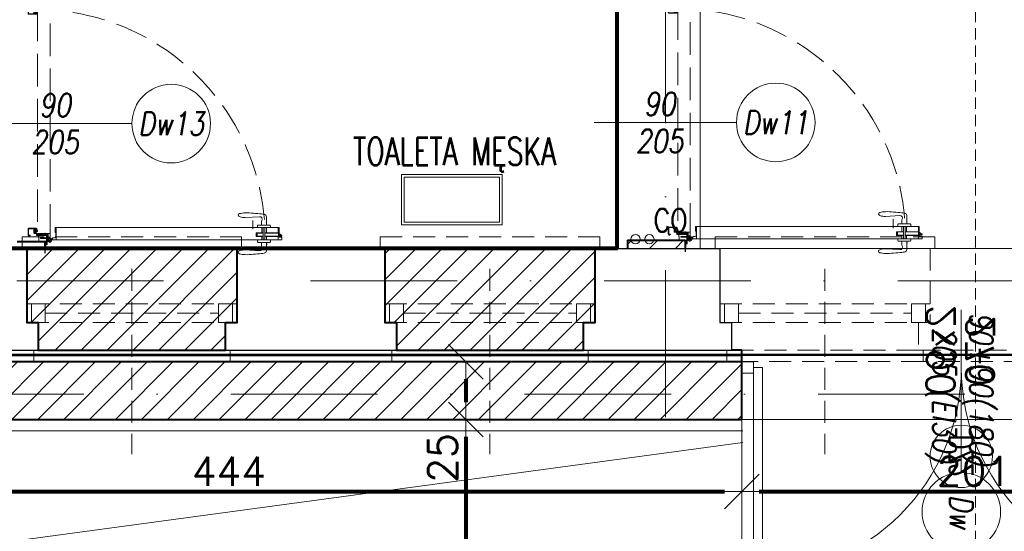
# Model space of a CAD drawing. Header units: metres. Extents: x 7408630 to 15602436, y 5561464 to 13303678.
# Tile 65 of 123: x 7414082 to 7414508, y 5563498 to 5563719. Entities that reach past the tile are written whole.
import ezdxf
from ezdxf.enums import TextEntityAlignment as Align

# ---------------------------------------------------------------- set-up
doc = ezdxf.new("R2010")
doc.units = ezdxf.units.M
doc.header["$MEASUREMENT"] = 0
for name, pattern in [('2_3', [1, 0.5, -0.5]), ('CARKOVANA', [7.5, 5, -2.5]), ('CENTER', [0.6, 0.375, -0.075, 0.075, -0.075]), ('DASHDOT', [25.4, 12.7, -6.35, 0, -6.35]), ('HIDDEN', [9.525, 6.35, -3.175]), ('Hidden Line', [391.222223, 282.222223, -109]), ('HIDDEN2', [4.7625, 3.175, -1.5875])]:
    doc.linetypes.add(name, pattern=pattern)
for name, color, linetype, lineweight in [('!! 0_ Istn-sciany', 3, 'Continuous', 30), ('!! 0_ Istn-widok', 1, 'Continuous', 15), ('!! 0_Istn-armatura', 6, 'Continuous', 9), ('!! 0_Istn-cienka', 4, 'Continuous', 9), ('!! 0_Opis_pom', 9, 'Continuous', 13), ('!! 0_Osie', 1, 'DASHDOT', 13), ('!! 1  WYDZIELENIE PPOŻ', 252, 'Continuous', 0), ('!! 1_drzwi opis', 151, 'Continuous', 9), ('!! 1_drzwi-linia', 213, 'Continuous', 5), ('!! 1_hatch projektowane ściany', 4, 'Continuous', 5), ('!! 1_OPIS POM NOWE', 140, 'Continuous', 5), ('!! 1_PROJ Sciany', 2, 'Continuous', 40), ('!! 1_PROJ widok', 5, 'Continuous', 9), ('!! 2_ remont Ocieplenie', 4, 'ZIGZAG', 5), ('!! 2_drzwi opis', 151, 'Continuous', 9), ('!! wymiary osi', 250, 'Continuous', 5), ('0-osie-liniA', 14, 'DASHDOT', 5), ('Granica', 112, 'Continuous', 80), ('Istn-okna', 6, 'Continuous', 13), ('Opis_drzwi', 9, 'Continuous', 15)]:
    doc.layers.add(name, color=color, linetype=linetype, lineweight=lineweight)
doc.layers.add('!! 1_ widok', color=4, linetype='Continuous')
doc.layers.add('!! 1_Wyburzenia', color=252, linetype='CARKOVANA', lineweight=13, true_color=0x696969)
doc.layers.add('Powierzchnia', color=140, linetype='Continuous', lineweight=5, plot=False)
doc.styles.add('50', font='ROMANS.shx', dxfattribs={"width": 0.8, "oblique": 10, "height": 10})
doc.styles.add('ARCHETYP', font='romans.shx', dxfattribs={"height": 15})
doc.styles.add('ARIAL', font='tahoma.ttf')
doc.styles.add('TXT', font='simplex.shx')
doc.linetypes.add('ZIGZAG', pattern='A,0.00254,-5.08,[131,ltypeshp.shx,S=5.08,R=0,X=-5.08,Y=0],-10.16,[131,ltypeshp.shx,S=5.08,R=180,X=5.08,Y=0],-5.08', length=20.32254)
doc.dimstyles.new('DIM50', dxfattribs={"dimscale": 5, "dimtxt": 2, "dimasz": 1, "dimexe": 0, "dimexo": 0, "dimgap": 0.5, "dimtad": 1, "dimdec": 4, "dimrnd": 0.5, "dimdsep": 46, "dimtxsty": 'TXT', "dimblk": 'TICK1', "dimblk1": 'TICK1', "dimblk2": 'TICK1', "dimsah": 1, "dimcen": 0, "dimse1": 1, "dimse2": 1, "dimclrd": 1, "dimclre": 7, "dimclrt": 9, "dimadec": 0, "dimazin": 0, "dimtfac": 1, "dimtdec": 4, "dimtmove": 2, "dimatfit": 3, "dimldrblk": 'TICK1', "dimfxl": 1, "dimtolj": 1, "dimarcsym": 0})
pattern_1 = [(45, (-71376.923, 194378.116), (-5.61266008, 5.61266008), [])]

# ---------------------------------------------------------------- blocks, each defined once
blk = doc.blocks.new('BLOK OSI')
at = {"layer": '0-osie-liniA', "ltscale": 5}
for points in [[(52592.21142, -193637.0088), (52592.21142, -199860.81919)], [(48625.50568, -198090.0883), (53810.60983, -198090.0883)], [(52022.71506, -198139.0883), (55016.99854, -198139.0883)]]:
    blk.add_lwpolyline(points, dxfattribs=at)
blk = doc.blocks.new('8544-EI60')
at = {"color": 254, "true_color": 0xe9d9be}
for p, q in [((-5.3, 0), (6, 0)), ((6, 0), (7.4, -1.4)), ((-7.5, -2.2), (-7.5, -2.2)), ((-7.5, -5.2), (-7.5, -5.2)), ((-7.5, -8.2), (-7.5, -8.2)), ((-5.6, -0.1), (-7.4, -1.9)), ((-5.5, -3), (-7.4, -4.9)), ((-5.5, -6), (-7.4, -7.9)), ((-5.5, -1.4), (-6.6, -2.6)), ((-5.5, -4.4), (-6.6, -5.6)), ((-5.5, -7.4), (-6.6, -8.6)), ((-5.5, -3), (-5.5, -1.4)), ((-5.5, -6), (-5.5, -4.4)), ((-5.5, -7.4), (-5.3, -8)), ((-5.3, -8), (-1.2, -8)), ((-4.5, -3.9), (-4.5, -1)), ((-4.5, -1), (5, -1)), ((-4.5, -3.9), (0.4, -2.7)), ((-4.5, -5), (0.1, -3.8)), ((-4.5, -7), (-4.5, -5)), ((-4.5, -7), (-1.2, -7)), ((-0.7, -8.5), (-1.1, -12.4)), ((0.3, -8.6), (-0.1, -12.1)), ((3.1, -13.5), (-0.1, -13.5)), ((0.1, -3.8), (5.2, -7.4)), ((3, -12.5), (0.3, -12.5)), ((0.4, -2.7), (5, -6.1)), ((5, -6.1), (5, -1)), ((6, -1.4), (6.6, -2.1)), ((6, -3.2), (6, -1.4)), ((6, -3.2), (7.4, -4.5)), ((6, -4.6), (6.6, -5.3)), ((6, -6), (6, -4.6)), ((6.7, -6.4), (7.5, -6)), ((7.5, -1.7), (7.5, -1.7)), ((7.5, -4.9), (7.5, -4.9)), ((7.5, -8), (7.6, -9.4))]:
    blk.add_line(p, q, dxfattribs=at)
for centre, radius, start, end in [((-5.3, -0.5), 0.5, 90, 135), ((-7, -2.2), 0.5, 135, 180), ((-7, -2.2), 0.5, 180, 315), ((-7, -5.2), 0.5, 135, 180), ((-7, -5.2), 0.5, 180, 315), ((-7, -8.2), 0.5, 135, 180), ((-7, -8.2), 0.5, 180, 315), ((-1.2, -8.5), 1.5, 354.4366, 90), ((-1.2, -8.5), 0.5, 354.4366, 90), ((0.4, -12.5), 1.5, 174.4366, 180.4125), ((-0.1, -12.5), 1, 180.4125, 270), ((0.3, -12.1), 0.4, 174.4366, 270), ((3, -11.5), 1, 270, 290.1212), ((3.1, -12.5), 1, 270, 288.9845), ((0.1, -3.8), 9.19, 290.1212, 302.4406), ((0.1, -3.8), 10.2, 288.9845, 310.5414), ((3.7, -9.5), 2.5, 302.4406, 54.3761), ((6.5, -6), 0.5, 180, 296.5747), ((7, -1.7), 0.5, 225, 0), ((7, -4.9), 0.5, 225, 0), ((5.1, -9.7), 2.5, 310.5414, 5.5701), ((7, -1.7), 0.5, 0, 45), ((7, -4.9), 0.5, 0, 45)]:
    blk.add_arc(centre, radius, start, end, dxfattribs=at)
blk = doc.blocks.new('zaw-dr-90-p')
at = {"color": 2, "linetype": 'CENTER', "ltscale": 0.2}
for p, q in [((12, 0), (-12, 0)), ((0, 12), (0, -12)), ((24.5, 24), (31, 24)), ((24.5, 19), (31, 19))]:
    blk.add_line(p, q, dxfattribs=at)
at = {"ltscale": 0.2}
for p, q in [((10, 12), (6.5, 12)), ((10, 0), (10, 6.5))]:
    blk.add_line(p, q, dxfattribs=at)
blk.add_lwpolyline([(0, 6.5), (23.5, 6.5, 0.414214), (28, 11), (28, 31), (24.5, 31), (24.5, 11, -0.414214), (23.5, 10), (0, 10, 4.561698), (7.6, 6.5), (4.9, 4.2)], format="xyb", dxfattribs=at)
blk.add_lwpolyline([(-0.2, -0.2), (-2.5, -0.2), (-2.5, 0.2), (-0.2, 0.2), (-0.2, 2.5), (0.2, 2.5), (0.2, 0.2), (2.8, 0.2), (2.8, -0.2), (0.2, -0.2), (0.2, -2.8), (-0.2, -2.8)], close=True)
blk.add_lwpolyline([(10, 10), (10, 39), (6.5, 39), (6.5, 10)], dxfattribs=at)
blk.add_circle((0, 0), 6.5, dxfattribs=at)
blk = doc.blocks.new('drzwi 90- sc 12')
h = blk.add_hatch()
h.set_pattern_fill('ANSI37', color=256, scale=0.022, angle=0.001, style=0)
h.set_pattern_definition([(45.0010491, (2407.02095, 648.17796), (-0.04939231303, 0.04939050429), []), (135.0010491, (2407.02095, 648.17796), (-0.04939050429, -0.04939231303), [])])
h.paths.add_polyline_path([(-13715.37, 20305.72), (-13715.57, 20305.72), (-13715.57, 20307.72), (-13715.37, 20307.72)])
h = blk.add_hatch()
h.set_pattern_fill('ANSI37', color=256, scale=0.022, angle=0.001, style=0)
h.set_pattern_definition([(135.0010491, (4473.9854, -4604.62511), (0.04939050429, 0.04939231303), []), (45.0010491, (4473.9854, -4604.62511), (0.04939231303, -0.04939050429), [])])
h.paths.add_polyline_path([(-13617.17, 20305.72), (-13616.97, 20305.72), (-13616.97, 20306.72), (-13617.17, 20306.72)])
h.paths.add_polyline_path([(-13617.17, 20306.72), (-13616.97, 20306.72), (-13616.97, 20307.72), (-13617.17, 20307.72)])
for p, q in [((-13616.12, 20410.26), (-13620.22, 20410.26)), ((-13616.12, 20410.26), (-13620, 20410.26)), ((-13618.17, 20410.26), (-13618.17, 20409.96)), ((-13618.17, 20410.26), (-13616.22, 20410.26)), ((-13618.17, 20410.26), (-13616.22, 20410.26)), ((-13617.77, 20410.26), (-13616.92, 20411.46)), ((-13616.92, 20410.26), (-13616.92, 20411.46)), ((-13616.62, 20411.46), (-13616.92, 20411.46)), ((-13616.62, 20411.46), (-13616.92, 20411.46)), ((-13616.62, 20410.26), (-13616.62, 20411.46)), ((-13616.62, 20410.26), (-13616.62, 20411.26)), ((-13616.62, 20410.66), (-13616.62, 20410.86)), ((-13616.22, 20410.26), (-13616.22, 20409.96)), ((-13616.22, 20409.96), (-13616.22, 20410.26)), ((-13616.12, 20410.26), (-13616.12, 20411.46)), ((-13616.12, 20411.46), (-13615.02, 20411.46)), ((-13614.92, 20411.36), (-13614.92, 20313.77)), ((-13620.32, 20410.16), (-13620.32, 20313.77)), ((-13618, 20409.86), (-13620.32, 20409.86)), ((-13618.17, 20409.96), (-13616.22, 20409.96)), ((-13618, 20404.16), (-13618, 20409.96)), ((-13617.9, 20404.16), (-13617.9, 20409.96)), ((-13616.5, 20404.16), (-13616.5, 20409.96)), ((-13616.4, 20404.16), (-13616.4, 20409.96)), ((-13614.92, 20409.86), (-13616.4, 20409.86)), ((-13618, 20404.76), (-13620.32, 20404.76)), ((-13620.32, 20404.16), (-13614.92, 20404.16)), ((-13620.32, 20403.36), (-13614.92, 20403.36)), ((-13618, 20402.76), (-13620.32, 20402.76)), ((-13618, 20400.34), (-13618, 20403.36)), ((-13617.9, 20400.84), (-13617.9, 20403.36)), ((-13616.5, 20400.84), (-13616.5, 20403.36)), ((-13616.4, 20404.76), (-13614.92, 20404.76)), ((-13616.4, 20400.34), (-13616.4, 20403.36)), ((-13616.4, 20402.76), (-13614.92, 20402.76)), ((-13619.54, 20398.92), (-13623.37, 20398.92)), ((-13619.54, 20398.92), (-13623.37, 20398.92)), ((-13618, 20400.34), (-13616.4, 20400.34)), ((-13616.5, 20400.84), (-13617.9, 20400.84)), ((-13617.9, 20400.84), (-13616.5, 20400.84)), ((-13620.32, 20313.47), (-13620.32, 20317.97)), ((-13614.92, 20312.27), (-13614.92, 20317.97)), ((-13614.92, 20313.77), (-13620.32, 20313.77)), ((-13618.22, 20313.37), (-13620.22, 20313.37)), ((-13618.22, 20313.67), (-13618.22, 20313.37)), ((-13618.22, 20313.67), (-13616.42, 20313.67)), ((-13615.92, 20313.17), (-13615.92, 20312.17)), ((-13715.57, 20308.32), (-13715.57, 20308.56)), ((-13715.57, 20307.69), (-13715.57, 20308.56)), ((-13715.57, 20307.82), (-13715.57, 20308.56)), ((-13617.77, 20311.12), (-13617.77, 20305.72)), ((-13617.77, 20311.12), (-13617.77, 20305.72)), ((-13617.37, 20309.92), (-13617.37, 20305.82)), ((-13616.17, 20309.92), (-13617.37, 20309.92)), ((-13616.17, 20309.92), (-13616.17, 20311.02)), ((-13615.92, 20312.17), (-13615.02, 20312.17)), ((-13715.57, 20307.72), (-13715.37, 20307.72)), ((-13715.77, 20301.96), (-13716.27, 20301.96)), ((-13616.77, 20301.96), (-13616.27, 20301.96))]:
    blk.add_line(p, q)
at = {"ltscale": 0.2}
for p, q in [((-13621.38, 20406.26), (-13621.38, 20401.26)), ((-13620.32, 20406.56), (-13621.08, 20406.56)), ((-13614.92, 20406.56), (-13614.16, 20406.56)), ((-13613.86, 20406.26), (-13613.86, 20401.26)), ((-13621.38, 20404.81), (-13624.98, 20404.81)), ((-13624.98, 20401.86), (-13624.58, 20395.61)), ((-13621.38, 20402.71), (-13622.87, 20402.71)), ((-13613.86, 20404.81), (-13610.26, 20404.81)), ((-13613.86, 20402.71), (-13612.38, 20402.71)), ((-13613.36, 20405.01), (-13613.36, 20404.81)), ((-13613.36, 20405.01), (-13612.86, 20405.01)), ((-13612.86, 20405.01), (-13612.86, 20404.81)), ((-13610.26, 20401.86), (-13610.66, 20395.61)), ((-13620.32, 20400.96), (-13621.08, 20400.96)), ((-13614.92, 20400.96), (-13614.16, 20400.96))]:
    blk.add_line(p, q, dxfattribs=at)
at = {"linetype": 'Hidden Line', "lineweight": 9, "ltscale": 0.05}
for p, q in [((-13616.27, 20311.12), (-13716.27, 20311.12)), ((-13715.07, 20305.72), (-13617.47, 20305.72))]:
    blk.add_line(p, q, dxfattribs=at)
for points in [[(-13665.27, 20284.96), (-13665.27, 20325.83)], [(-13615.57, 20309.64), (-13615.32, 20309.64), (-13615.32, 20309.82), (-13616.32, 20309.82), (-13616.32, 20309.64), (-13615.92, 20309.64)], [(-13715.37, 20307.72), (-13715.37, 20305.72), (-13715.57, 20305.72), (-13715.57, 20307.72)]]:
    blk.add_lwpolyline(points)
at = {"lineweight": 30}
for points in [[(-13716.27, 20308.92), (-13721.27, 20308.92)], [(-13716.27, 20308.92), (-13716.27, 20296.92)], [(-13614.27, 20308.92), (-13609.27, 20308.92)], [(-13614.27, 20308.92), (-13614.27, 20296.92)]]:
    blk.add_lwpolyline(points, dxfattribs=at)
at = {"ltscale": 0.2}
for points in [[(-13715.57, 20307.51), (-13715.57, 20309.48, 0.414214), (-13715.91, 20309.82), (-13719.43, 20309.82, 0.414214), (-13719.77, 20309.48), (-13719.77, 20308.92), (-13719.59, 20308.92), (-13719.59, 20309.48, -0.414214), (-13719.43, 20309.64), (-13716.97, 20309.64)], [(-13716.97, 20309.64), (-13715.91, 20309.64, -0.414214), (-13715.75, 20309.48), (-13715.75, 20307.51)], [(-13615.92, 20309.64), (-13616.63, 20309.64, 0.414214), (-13616.79, 20309.48), (-13616.79, 20305.58, -0.414214), (-13617.13, 20305.24), (-13617.58, 20305.24, 0.414214), (-13617.74, 20305.08), (-13617.74, 20304.48, -0.414214), (-13618.08, 20304.14), (-13619.26, 20304.14, -0.414214), (-13619.6, 20304.48), (-13619.6, 20305.15, 1), (-13619.79, 20305.15), (-13619.79, 20301.96, 0.414214), (-13619.63, 20301.8), (-13617.11, 20301.8, 0.414214), (-13616.95, 20301.96), (-13616.95, 20302.52), (-13616.77, 20302.52), (-13616.77, 20301.96, -0.414214), (-13617.11, 20301.62), (-13619.63, 20301.62, -0.414214), (-13619.97, 20301.96), (-13619.97, 20305.15, -1), (-13619.42, 20305.15), (-13619.42, 20304.48, 0.414214), (-13619.26, 20304.32), (-13618.08, 20304.32, 0.414214), (-13617.92, 20304.48), (-13617.92, 20305.08, -0.414214), (-13617.58, 20305.42), (-13617.13, 20305.42, 0.414214), (-13616.97, 20305.58), (-13616.97, 20309.48, -0.414214), (-13616.63, 20309.82), (-13613.11, 20309.82, -0.414214), (-13612.77, 20309.48), (-13612.77, 20308.92), (-13612.95, 20308.92), (-13612.95, 20309.48, 0.414214), (-13613.11, 20309.64), (-13615.57, 20309.64)], [(-13616.43, 20309.49), (-13616.43, 20309.64), (-13616.63, 20309.64, 0.414214), (-13616.79, 20309.48), (-13616.79, 20306.14), (-13615.99, 20306.14), (-13615.99, 20306.34), (-13614.39, 20306.34), (-13614.39, 20309.64), (-13614.93, 20309.64), (-13614.93, 20309.49)], [(-13715.75, 20307.76), (-13715.75, 20305.58, 0.414214), (-13715.41, 20305.24), (-13714.96, 20305.24, -0.414214), (-13714.8, 20305.08), (-13714.8, 20304.48, 0.414214), (-13714.46, 20304.14), (-13713.28, 20304.14, 0.414214), (-13712.94, 20304.48), (-13712.94, 20305.15, -1), (-13712.75, 20305.15), (-13712.75, 20301.96, -0.414214), (-13712.91, 20301.8), (-13715.43, 20301.8, -0.414214), (-13715.59, 20301.96), (-13715.59, 20302.52), (-13715.77, 20302.52), (-13715.77, 20301.96, 0.414214), (-13715.43, 20301.62), (-13712.91, 20301.62, 0.414214), (-13712.57, 20301.96), (-13712.57, 20305.15, 1), (-13713.12, 20305.15), (-13713.12, 20304.48, -0.414214), (-13713.28, 20304.32), (-13714.46, 20304.32, -0.414214), (-13714.62, 20304.48), (-13714.62, 20305.08, 0.414214), (-13714.96, 20305.42), (-13715.41, 20305.42, -0.414214), (-13715.57, 20305.58), (-13715.57, 20307.64)]]:
    blk.add_lwpolyline(points, format="xyb", dxfattribs=at)
for points in [[(-13616.79, 20308.82), (-13616.97, 20308.82), (-13616.97, 20307.42), (-13616.79, 20307.42)], [(-13616.97, 20307.72), (-13617.17, 20307.72), (-13617.17, 20305.72), (-13616.97, 20305.72)]]:
    blk.add_lwpolyline(points, close=True)
for centre, radius, start, end in [((-13620.22, 20410.16), 0.1, 90, 180), ((-13615.02, 20411.36), 0.1, 0, 90), ((-13620.22, 20313.47), 0.1, 180, 270), ((-13616.42, 20313.17), 0.5, 0, 90), ((-13615.02, 20312.27), 0.1, 270, 0), ((-13616.27, 20311.02), 0.1, 0, 90), ((-13617.47, 20305.82), 0.1, 270, 0)]:
    blk.add_arc(centre, radius, start, end)
for centre, radius, start, end in [((-13621.08, 20406.26), 0.3, 90, 180), ((-13614.16, 20406.26), 0.3, 0, 90), ((-13624.98, 20403.76), 1.05, 90, 180), ((-13623.93, 20401.96), 1.05, 58.6119, 185.465), ((-13622.87, 20403.71), 1, 238.6119, 270), ((-13612.38, 20403.71), 1, 270, 301.3881), ((-13611.31, 20401.96), 1.05, 354.535, 121.3881), ((-13610.26, 20403.76), 1.05, 0, 90), ((-13621.08, 20401.26), 0.3, 180, 270), ((-13614.16, 20401.26), 0.3, 270, 0), ((-13625.63, 20393.35), 0.74, 198.9246, 270), ((-13609.61, 20393.35), 0.74, 270, 341.0754)]:
    blk.add_arc(centre, radius, start, end, dxfattribs=at)
at = {"linetype": 'Hidden Line', "lineweight": 9, "ltscale": 0.05}
blk.add_arc((-13615.5, 20305.14), 99.12, 94.8005, 177.6944, dxfattribs=at)
at = {"ltscale": 0.2}
blk.add_ellipse((-13625.63, 20395.61), major_axis=(0, 3), ratio=0.347016, start_param=3.132997, end_param=4.712389, dxfattribs=at)
at = {"ltscale": 0.2, "extrusion": (0, 0, -1)}
blk.add_ellipse((-13609.62, 20395.61), major_axis=(0, 3), ratio=0.347016, start_param=3.132997, end_param=4.712389, dxfattribs=at)
at = {"ltscale": 0.2}
for points in [[(-13626.03, 20403.76), (-13626.09, 20403.41), (-13626.32, 20401.88), (-13626.44, 20399.16), (-13626.83, 20395.94), (-13626.48, 20393.94), (-13626.33, 20393.11)], [(-13609.21, 20403.76), (-13609.16, 20403.41), (-13608.93, 20401.88), (-13608.8, 20399.16), (-13608.41, 20395.94), (-13608.76, 20393.94), (-13608.91, 20393.11)]]:
    blk.add_open_spline(points, degree=3, knots=[0, 0, 0, 0, 1.06066, 4.623314, 8.177981, 10.699943, 10.699943, 10.699943, 10.699943], dxfattribs=at)
at = {"xscale": 0.09999999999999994, "yscale": 0.09999999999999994, "zscale": 0.09999999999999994, "rotation": 180.0000000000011}
for name, p in [('zaw-dr-90-p', (-13614.92, 20310.92)), ('8544-EI60', (-13618.67, 20304.32))]:
    blk.add_blockref(name, p, dxfattribs=at)
at = {"extrusion": (0, 0, -1), "xscale": 0.09999999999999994, "yscale": 0.09999999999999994, "zscale": -0.1, "rotation": 179.9999999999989}
blk.add_blockref('8544-EI60', (13713.87, 20304.32), dxfattribs=at)
blk = doc.blocks.new('1_ok-opis')
blk.add_line((0, 111.61), (0, 50))
blk.add_circle((0, 128.61), 17)
at = {"style": '50', "oblique": 10, "width": 0.8}
for tag, rotation, p in [('NR', 90, (0, 128.61)), ('NR', 270, (0, 128.61)), ('SZEROKOŚĆ', 90, (-8, 78.29)), ('WYSOKOŚĆ', 270, (-8, 78.29)), ('SZEROKOŚĆ', 270, (8, 78.29)), ('WYSOKOŚĆ', 90, (8, 78.29))]:
    blk.add_attdef(tag, text='', height=10, rotation=rotation, dxfattribs=at).set_placement(p, align=Align.MIDDLE)
blk = doc.blocks.new('TICK1')
at = {"color": 0}
for p, q in [((0, -1.4), (0, 1.4)), ((0, 0), (-1, 0))]:
    blk.add_line(p, q, dxfattribs=at)
at = {"color": 2}
blk.add_line((-1, -1), (1, 1), dxfattribs=at)
blk = doc.blocks.new('*D920')
at = {"layer": '!! wymiary osi', "color": 1, "lineweight": -2, "transparency": 16777216}
blk.add_line((74949.45, -198071.09), (74949.45, -198081.09), dxfattribs=at)
at = {"layer": 'DEFPOINTS', "color": 0, "transparency": 16777216}
for p in [(75068.93, -198063.59), (74949.45, -198088.59), (75068.93, -198088.59)]:
    blk.add_point(p, dxfattribs=at)
at = {"layer": '!! wymiary osi', "color": 1, "lineweight": -2, "transparency": 16777216, "xscale": 7.5, "yscale": 7.5, "zscale": 7.5}
for p, rotation in [((74949.45, -198063.59), 90), ((74949.45, -198088.59), 270)]:
    blk.add_blockref('TICK1', p, dxfattribs=dict(at, rotation=rotation))
at = {"layer": '!! wymiary osi', "color": 9, "transparency": 16777216, "insert": (74939.45, -198105.28), "char_height": 12.5, "attachment_point": 5, "rotation": 90, "style": 'TXT'}
blk.add_mtext('\\A1;25', dxfattribs=at)
blk = doc.blocks.new('*D921')
at = {"layer": '!! wymiary osi', "color": 1, "lineweight": -2, "transparency": 16777216}
blk.add_line((74949.45, -198096.09), (74949.45, -198221.09), dxfattribs=at)
at = {"layer": 'DEFPOINTS', "color": 0, "transparency": 16777216}
for p in [(75068.93, -198088.59), (74949.45, -198228.59), (74949.45, -198228.59)]:
    blk.add_point(p, dxfattribs=at)
at = {"layer": '!! wymiary osi', "color": 1, "lineweight": -2, "transparency": 16777216, "xscale": 7.5, "yscale": 7.5, "zscale": 7.5}
for p, rotation in [((74949.45, -198088.59), 90), ((74949.45, -198228.59), 270)]:
    blk.add_blockref('TICK1', p, dxfattribs=dict(at, rotation=rotation))
at = {"layer": '!! wymiary osi', "color": 9, "transparency": 16777216, "insert": (74940.7, -198158.59), "char_height": 12.5, "attachment_point": 5, "rotation": 90, "style": 'TXT'}
blk.add_mtext('\\A1;140', dxfattribs=at)
blk = doc.blocks.new('*D960')
at = {"layer": '!! wymiary osi', "color": 1, "lineweight": -2, "transparency": 16777216}
blk.add_line((74632.43, -198119.8), (75061.43, -198119.8), dxfattribs=at)
at = {"layer": 'DEFPOINTS', "color": 0, "transparency": 16777216}
for p in [(74624.93, -198088.63), (75068.93, -198088.59), (75068.93, -198119.8)]:
    blk.add_point(p, dxfattribs=at)
at = {"layer": '!! wymiary osi', "color": 1, "lineweight": -2, "transparency": 16777216, "xscale": 7.5, "yscale": 7.5, "zscale": 7.5, "rotation": 180}
blk.add_blockref('TICK1', (74624.93, -198119.8), dxfattribs=at)
at = {"layer": '!! wymiary osi', "color": 1, "lineweight": -2, "transparency": 16777216, "xscale": 7.5, "yscale": 7.5, "zscale": 7.5}
blk.add_blockref('TICK1', (75068.93, -198119.8), dxfattribs=at)
at = {"layer": '!! wymiary osi', "color": 9, "transparency": 16777216, "insert": (74846.93, -198111.05), "char_height": 12.5, "attachment_point": 5, "style": 'TXT'}
blk.add_mtext('\\A1;444', dxfattribs=at)
blk = doc.blocks.new('*D961')
at = {"layer": '!! wymiary osi', "color": 1, "lineweight": -2, "transparency": 16777216}
blk.add_line((75076.43, -198119.8), (75262.42, -198119.8), dxfattribs=at)
at = {"layer": 'DEFPOINTS', "color": 0, "transparency": 16777216}
for p in [(75068.93, -198088.59), (75269.92, -198088.63), (75269.92, -198119.8)]:
    blk.add_point(p, dxfattribs=at)
at = {"layer": '!! wymiary osi', "color": 1, "lineweight": -2, "transparency": 16777216, "xscale": 7.5, "yscale": 7.5, "zscale": 7.5, "rotation": 180}
blk.add_blockref('TICK1', (75068.93, -198119.8), dxfattribs=at)
at = {"layer": '!! wymiary osi', "color": 1, "lineweight": -2, "transparency": 16777216, "xscale": 7.5, "yscale": 7.5, "zscale": 7.5}
blk.add_blockref('TICK1', (75269.92, -198119.8), dxfattribs=at)
at = {"layer": '!! wymiary osi', "color": 9, "transparency": 16777216, "insert": (75169.43, -198111.05), "char_height": 12.5, "attachment_point": 5, "style": 'TXT'}
blk.add_mtext('\\A1;201', dxfattribs=at)
blk = doc.blocks.new('drzwi dwuskrzydłowe')
at = {"layer": 'Istn-okna'}
for points in [[(68481.18, -214206.57), (68481.18, -214296.57), (68477.18, -214296.57), (68477.18, -214206.57)], [(68653.18, -214206.57), (68653.18, -214296.57), (68657.18, -214296.57), (68657.18, -214206.57)], [(68477.18, -214294.07), (68472.18, -214294.07), (68472.18, -214299.07), (68477.18, -214299.07)], [(68657.18, -214294.07), (68662.18, -214294.07), (68662.18, -214299.07), (68657.18, -214299.07)]]:
    blk.add_lwpolyline(points, close=True, dxfattribs=at)
for centre, start, end in [((68477.18, -214296.57), 0, 90), ((68657.18, -214296.57), 90, 180)]:
    blk.add_arc(centre, 90, start, end, dxfattribs=at)
at = {"layer": 'Opis_drzwi'}
blk.add_lwpolyline([(68567.18, -214271.57), (68567.18, -214321.57)], dxfattribs=at)
blk.add_circle((68567.18, -214258.07), 13.5, dxfattribs=at)
at = {"layer": 'Istn-okna', "color": 8, "style": 'ARCHETYP'}
for s, p in [('2x90', (68564.18, -214323.8)), ('270', (68581.33, -214319.13))]:
    blk.add_text(s, height=12, rotation=90, dxfattribs=at).set_placement(p)
at = {"layer": 'Opis_drzwi', "style": 'ARCHETYP', "width": 0.7}
blk.add_text('DZ2', height=10, rotation=90, dxfattribs=at).set_placement((68572.1, -214267.49))
blk = doc.blocks.new('A$C9c944097')
at = {"layer": '!! 1_hatch projektowane ściany'}
h = blk.add_hatch(dxfattribs=at)
h.set_pattern_fill('ANSI31', color=256, scale=2.5)
h.set_pattern_definition(pattern_1)
h.paths.add_polyline_path([(3642.5, -3632.97213), (3667.5, -3632.97213), (3667.5, -3636.47213), (3642.5, -3636.47213)])
h = blk.add_hatch(dxfattribs=at)
h.set_pattern_fill('ANSI31', color=256, scale=2.5)
h.set_pattern_definition(pattern_1)
h.paths.add_polyline_path([(3387.5, -3680.47213), (3468.5, -3680.47213), (3468.5, -3668.47213), (3473.5, -3668.47213), (3473.5, -3636.47213), (3382.5, -3636.47213), (3382.5, -3668.47213), (3387.5, -3668.47213)])
h = blk.add_hatch(dxfattribs=at)
h.set_pattern_fill('ANSI31', color=256, scale=2.5)
h.set_pattern_definition(pattern_1)
h.paths.add_polyline_path([(3542.5, -3680.47213), (3623.5, -3680.47213), (3623.5, -3668.47213), (3628.5, -3668.47213), (3628.5, -3636.47213), (3537.5, -3636.47213), (3537.5, -3668.47213), (3542.5, -3668.47213)])
h = blk.add_hatch(dxfattribs=at)
h.set_pattern_fill('ANSI31', color=256, scale=2.5)
h.set_pattern_definition(pattern_1)
h.paths.add_polyline_path([(3098.00364, -3710.47213), (3692.00364, -3710.47213), (3692.00364, -3685.47213), (3098.00364, -3685.47213)])
at = {"layer": '!! 0_ Istn-sciany'}
for points in [[(3350.5, -3636.47213), (3382.5, -3636.47213)], [(3382.5, -3636.47213), (3382.5, -3668.47213)], [(3473.5, -3636.47213), (3537.5, -3636.47213)], [(3473.5, -3636.47213), (3473.5, -3668.47213)], [(3537.5, -3636.47213), (3537.5, -3668.47213)], [(3628.5, -3636.47213), (3682.5, -3636.47213)], [(3628.5, -3636.47213), (3628.5, -3668.47213)], [(3682.5, -3636.47213), (3682.5, -3668.47213)], [(3382.5, -3668.47213), (3387.5, -3668.47213)], [(3387.5, -3668.47213), (3387.5, -3680.47213)], [(3468.5, -3668.47213), (3473.5, -3668.47213)], [(3468.5, -3668.47213), (3468.5, -3680.47213)], [(3537.5, -3668.47213), (3542.5, -3668.47213)], [(3542.5, -3668.47213), (3542.5, -3680.47213)], [(3623.5, -3668.47213), (3628.5, -3668.47213)], [(3623.5, -3668.47213), (3623.5, -3680.47213)], [(3682.5, -3668.47213), (3687.5, -3668.47213)], [(3687.5, -3668.47213), (3687.5, -3680.47213)], [(3323.5, -3680.47213), (3387.5, -3680.47213)], [(3468.5, -3680.47213), (3542.5, -3680.47213)], [(3623.5, -3680.47213), (3687.5, -3680.47213)]]:
    blk.add_lwpolyline(points, dxfattribs=at)
at = {"layer": '!! 0_ Istn-widok'}
blk.add_lwpolyline([(3680.5, -3636.47213), (3680.5, -3631.47213)], dxfattribs=at)
at = {"layer": '!! 0_Istn-armatura'}
for centre in [(3645.9977, -3632.47213), (3651.9977, -3632.47213)]:
    blk.add_circle(centre, 2, dxfattribs=at)
at = {"layer": '!! 0_Istn-cienka', "linetype": 'HIDDEN', "ltscale": 2}
for points in [[(3382.5, -3636.47213), (3473.5, -3636.47213)], [(3537.5, -3636.47213), (3628.5, -3636.47213)], [(3682.5, -3636.47213), (3773.5, -3636.47213)], [(3468.5, -3680.47213), (3387.5, -3680.47213)], [(3623.5, -3680.47213), (3542.5, -3680.47213)]]:
    blk.add_lwpolyline(points, dxfattribs=at)
at = {"layer": '!! 1  WYDZIELENIE PPOŻ', "color": 20, "linetype": '2_3', "ltscale": 10, "true_color": 0xf65c09, "const_width": 1}
blk.add_lwpolyline([(3073.5, -5131.01344), (3073.5, -3682.47213), (4290.5, -3682.47213)], dxfattribs=at)
at = {"layer": '!! 1_ widok'}
blk.add_lwpolyline([(3078.5, -3680.47213), (3687.5, -3680.47213)], dxfattribs=at)
at = {"layer": '!! 1_hatch projektowane ściany'}
for points in [[(3642.5, -3632.97213), (3667.5, -3632.97213), (3667.5, -3636.47213), (3642.5, -3636.47213)], [(3098.00364, -3710.47213), (3692.00364, -3710.47213), (3692.00364, -3685.47213), (3098.00364, -3685.47213)]]:
    blk.add_lwpolyline(points, close=True, dxfattribs=at)
at = {"layer": '!! 1_OPIS POM NOWE'}
for points in [[(3674.0023, -3636.47213), (4073.5, -3636.47213), (4073.5, -3061.47213), (3674.0023, -3061.47213)], [(3544.7361, -3626.25865), (3588.2561, -3626.25865), (3588.2561, -3604.49865), (3544.7361, -3604.49865)], [(3545.8241, -3625.17065), (3587.1681, -3625.17065), (3587.1681, -3605.58665), (3545.8241, -3605.58665)]]:
    blk.add_lwpolyline(points, close=True, dxfattribs=at)
at = {"layer": '!! 1_PROJ Sciany'}
for points in [[(3378.36947, -3633.47205), (3390.36947, -3633.47205)], [(3390.36947, -3633.47205), (3390.36947, -3636.47213)], [(3642.5, -3632.97213), (3642.5, -3636.47213)], [(3642.5, -3632.97213), (3667.5, -3632.97213)], [(3667.5, -3632.97213), (3667.5, -3636.47213)], [(3692.00364, -3680.47213), (3687.5, -3680.47213)], [(3692.00364, -3710.47213), (3692.00364, -3680.47213)], [(3078.5, -3685.47213), (3692.00364, -3685.47213)], [(3098.00364, -3710.47213), (3692.00364, -3710.47213)]]:
    blk.add_lwpolyline(points, dxfattribs=at)
for points in [[(3387.5, -3680.47213), (3468.5, -3680.47213), (3468.5, -3668.47213), (3473.5, -3668.47213), (3473.5, -3636.47213), (3382.5, -3636.47213), (3382.5, -3668.47213), (3387.5, -3668.47213)], [(3542.5, -3680.47213), (3623.5, -3680.47213), (3623.5, -3668.47213), (3628.5, -3668.47213), (3628.5, -3636.47213), (3537.5, -3636.47213), (3537.5, -3668.47213), (3542.5, -3668.47213)]]:
    blk.add_lwpolyline(points, close=True, dxfattribs=at)
at = {"layer": '!! 1_PROJ widok'}
for points in [[(3235, -3710.51195), (3679, -3710.51195)], [(3692.00364, -3850.47213), (3692.00364, -3707.97213)], [(3098, -3715.47213), (3692.5, -3715.47213)], [(3692.5, -3720.47213), (3248.5, -3780.47213), (3692.5, -3840.47213)]]:
    blk.add_lwpolyline(points, dxfattribs=at)
at = {"layer": '!! 1_Wyburzenia'}
blk.add_lwpolyline([(3793.16653, 726.38504), (3793.16653, -5421.62172)], dxfattribs=at)
at = {"layer": '!! 1_Wyburzenia', "linetype": 'HIDDEN2', "ltscale": 3}
for points in [[(3380.5, -3631.47213), (3475.5, -3631.47213)], [(3380.5, -3636.47213), (3380.5, -3631.47213)], [(3475.5, -3636.47213), (3475.5, -3631.47213)], [(3535.5, -3631.47213), (3630.5, -3631.47213)], [(3535.5, -3636.47213), (3535.5, -3631.47213)], [(3630.5, -3636.47213), (3630.5, -3631.47213)], [(3680.5, -3631.47213), (3775.5, -3631.47213)], [(3775.5, -3636.47213), (3775.5, -3631.47213)], [(3773.5, -3636.47213), (3837.5, -3636.47213)], [(3773.5, -3636.47213), (3773.5, -3668.47213)], [(3428, -3645.31325), (3428, -3725.47242)], [(3583, -3645.31325), (3583, -3725.47242)], [(3728, -3645.31325), (3728, -3725.47242)], [(3382.5, -3660.47213), (3473.5, -3660.47213)], [(3537.5, -3660.47213), (3628.5, -3660.47213)], [(3682.5, -3660.47213), (3773.5, -3660.47213)], [(3390.5, -3664.47213), (3465.5, -3664.47213)], [(3545.5, -3664.47213), (3620.5, -3664.47213)], [(3690.5, -3664.47213), (3765.5, -3664.47213)], [(3382.5, -3668.47213), (3473.5, -3668.47213)], [(3537.5, -3668.47213), (3628.5, -3668.47213)], [(3682.5, -3668.47213), (3773.5, -3668.47213)], [(3768.5, -3668.47213), (3773.5, -3668.47213)], [(3768.5, -3668.47213), (3768.5, -3680.47213)], [(3385.5, -3680.47213), (3385.5, -3685.47213)], [(3470.5, -3680.47213), (3470.5, -3685.47213)], [(3540.5, -3680.47213), (3540.5, -3685.47213)], [(3625.5, -3680.47213), (3625.5, -3685.47213)], [(3685.5, -3680.47213), (3685.5, -3685.47213)], [(3768.5, -3680.47213), (3687.5, -3680.47213)], [(3768.5, -3680.47213), (3842.5, -3680.47213)], [(3770.5, -3680.47213), (3770.5, -3685.47213)], [(3770.5, -3685.47213), (3098.00364, -3685.47213)], [(3470.5, -3685.47213), (3385.5, -3685.47213)], [(3625.5, -3685.47213), (3540.5, -3685.47213)], [(3843.5, -3685.47213), (3767.5, -3685.47213)]]:
    blk.add_lwpolyline(points, dxfattribs=at)
for points in [[(3384.5, -3668.47213), (3390.5, -3668.47213), (3390.5, -3660.47213), (3384.5, -3660.47213)], [(3465.5, -3668.47213), (3471.5, -3668.47213), (3471.5, -3660.47213), (3465.5, -3660.47213)], [(3539.5, -3668.47213), (3545.5, -3668.47213), (3545.5, -3660.47213), (3539.5, -3660.47213)], [(3620.5, -3668.47213), (3626.5, -3668.47213), (3626.5, -3660.47213), (3620.5, -3660.47213)], [(3684.5, -3668.47213), (3690.5, -3668.47213), (3690.5, -3660.47213), (3684.5, -3660.47213)], [(3765.5, -3668.47213), (3771.5, -3668.47213), (3771.5, -3660.47213), (3765.5, -3660.47213)]]:
    blk.add_lwpolyline(points, close=True, dxfattribs=at)
at = {"layer": '!! 2_ remont Ocieplenie', "linetype": 'ZIGZAG', "ltscale": 0.4}
blk.add_lwpolyline([(3073, -3682.97213), (3692.00364, -3682.97213)], dxfattribs=at)
blk.add_lwpolyline([(3102.5, -3636.47213), (3102.5, -3354.97213), (3378.36947, -3354.97213), (3378.36947, -3530.72213), (3390.36947, -3530.72213), (3390.36947, -3465.97213), (3637.89154, -3465.97213), (3637.89154, -3636.47213)], close=True)
at = {"layer": 'Powierzchnia'}
blk.add_lwpolyline([(3098, -3977.47213), (3667.5, -3977.47213), (3667.5, -4483.47453), (4784.25049, -4483.47453), (4784.25048, -4200.51501), (3893, -4200.51501), (3893, -3710.51195), (3098, -3710.51195)], close=True, dxfattribs=at)
at = {"layer": '!! 0_Osie'}
blk.add_blockref('BLOK OSI', (-48933.21142, 194439.57635), dxfattribs=at)
at = {"layer": '!! 1_drzwi opis'}
ref = blk.add_blockref('1_ok-opis', (3316.40402, -3582.47208), dxfattribs=dict(at, xscale=-1, rotation=269.9999963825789))
ref.add_attrib('WYSOKOŚĆ', '90', dxfattribs={"layer": '0', "height": 10, "rotation": 359.9999964, "style": '50', "oblique": 10, "width": 0.8}).set_placement((3394.69487, -3574.47209), align=Align.MIDDLE)
ref.add_attrib('SZEROKOŚĆ', '205', dxfattribs={"layer": '0', "height": 10, "rotation": 359.9999964, "style": '50', "oblique": 10, "width": 0.8}).set_placement((3394.69487, -3590.47209), align=Align.MIDDLE)
ref.add_attrib('NR', 'Dw13', dxfattribs={"layer": '0', "height": 10, "rotation": 359.9999964, "style": '50', "oblique": 10, "width": 0.8}).set_placement((3445.01526, -3582.47209), align=Align.MIDDLE)
ref = blk.add_blockref('1_ok-opis', (3578.09115, -3581.97216), dxfattribs=dict(at, xscale=-1, rotation=269.9999963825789))
ref.add_attrib('WYSOKOŚĆ', '90', dxfattribs={"layer": '0', "height": 10, "rotation": 359.9999964, "style": '50', "oblique": 10, "width": 0.8}).set_placement((3656.382, -3573.97217), align=Align.MIDDLE)
ref.add_attrib('SZEROKOŚĆ', '205', dxfattribs={"layer": '0', "height": 10, "rotation": 359.9999964, "style": '50', "oblique": 10, "width": 0.8}).set_placement((3656.382, -3589.97217), align=Align.MIDDLE)
ref.add_attrib('NR', 'Dw11', dxfattribs={"layer": '0', "height": 10, "rotation": 359.9999964, "style": '50', "oblique": 10, "width": 0.8}).set_placement((3706.70239, -3581.97217), align=Align.MIDDLE)
at = {"layer": '!! 1_drzwi-linia', "rotation": 270}
for p in [(-16918.55487, -17247.74175), (-16641.42434, -17247.24183)]:
    blk.add_blockref('drzwi 90- sc 12', p, dxfattribs=at)
at = {"layer": '!! 1_drzwi-linia', "xscale": -1, "rotation": 180}
blk.add_blockref('drzwi dwuskrzydłowe', (-64780.17852, -217984.54573), dxfattribs=at)
at = {"layer": '!! 2_drzwi opis'}
ref = blk.add_blockref('1_ok-opis', (3787.00364, -3621.83539), dxfattribs=dict(at, xscale=-1, rotation=179.9999963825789))
ref.add_attrib('WYSOKOŚĆ', '90+90(180) ', dxfattribs={"layer": '0', "height": 10, "rotation": 269.9999964, "style": '50', "oblique": 10, "width": 0.8}).set_placement((3795.00364, -3700.12624), align=Align.MIDDLE)
ref.add_attrib('SZEROKOŚĆ', '205 (EI30)', dxfattribs={"layer": '0', "height": 10, "rotation": 269.9999964, "style": '50', "oblique": 10, "width": 0.8}).set_placement((3779.00364, -3700.12624), align=Align.MIDDLE)
ref.add_attrib('NR', 'Dw', dxfattribs={"layer": '0', "height": 10, "rotation": 269.9999964, "style": '50', "oblique": 10, "width": 0.8}).set_placement((3787.00364, -3750.44663), align=Align.MIDDLE)
at = {"layer": '!! 0_Istn-armatura', "style": 'ARCHETYP', "width": 0.8}
blk.add_text('CO', height=10, rotation=0, dxfattribs=at).set_placement((3653.79709, -3629.29013))
at = {"layer": '!! 0_Opis_pom', "ltscale": 0.7, "style": 'ARIAL'}
for tag, p in [('B2,14', (2497.12282, -23.97252)), ('B2,12', (1965.56932, -35.77631)), ('B2,11', (1692.08817, -60.77765)), ('B2,16', (3818.15438, -63.71828)), ('B2,19.1', (5324.74708, -87.92078)), ('B2,17', (4129.82322, -93.25972)), ('B2,10', (1351.71035, -111.25665)), ('B2,15', (3189.46558, -109.69496)), ('B2,13', (2272.99389, -121.89624)), ('A2,5', (1075.52681, -127.78965)), ('B2,18', (4545.51277, -234.12017)), ('B2,19', (5775.76711, -239.42159)), ('A2,4', (318.83322, -329.3265)), ('A2.1', (994.53557, -353.44633)), ('B2.7', (3171.3557, -458.01164)), ('B2.2', (3599.26223, -690.3637)), ('A2.2', (994.53557, -692.67095)), ('B2,21', (4593.23787, -912.69388)), ('B2,9', (1798.58924, -939.09545)), ('A2.3', (455.44717, -940.66614)), ('B2,4', (3116.67143, -940.65712)), ('B2,3', (3297.35823, -941.16418)), ('B2,8', (2517.28573, -960.07338)), ('B2,20', (5834.09772, -965.70749)), ('B2.1', (3927.81794, -970.24709)), ('B2,5', (3309.56672, -1129.12418)), ('B2,6', (3122.36837, -1171.43557)), ('C2,2', (3435.86614, -1487.77973)), ('C2,1', (3957.73656, -2408.10352)), ('C2,3', (3457.72791, -2555.15039)), ('D1,1', (2554.19917, -3205.91504)), ('C2,4', (3866.78124, -3285.77383)), ('D1,4', (1780.27581, -3366.18103)), ('D1,6', (1380.86316, -3373.10994)), ('D1,3', (2098.36626, -3546.18257)), ('C2,5', (3178.15957, -3610.67242)), ('D1,5', (1914.6928, -3621.18339)), ('D1,2', (2201.15492, -3794.18451)), ('D1,7', (477.95048, -4408.76849)), ('D1,8', (338.43039, -4834.32895))]:
    blk.add_attdef(tag, text='', height=11.968, dxfattribs=at).set_placement(p, align=Align.MIDDLE_CENTER)
at = {"layer": '!! 1_OPIS POM NOWE', "style": 'TXT', "width": 0.7}
blk.add_text('TOALETA MĘSKA', height=12, dxfattribs=at).set_placement((3567.61123, -3600.45233), align=Align.CENTER)
at = {"layer": '!! 1_OPIS POM NOWE', "style": 'ARIAL'}
for tag, p in [('C2.5B', (3593.7377, -3168.5911)), ('C2,5C', (3526.78796, -3281.02046)), ('C2.4', (3997.15534, -3347.99835)), ('E2,2', (2945.33506, -3413.31629)), ('C2,5A', (3566.4961, -3615.37865)), ('E2.9', (3984.52714, -3783.77287)), ('E2.7', (4645.53364, -3784.14655)), ('D1,2', (2903.25587, -3794.18451)), ('E2.2', (3405.83089, -4049.74196)), ('E2.8', (4380.36687, -4058.97571)), ('E2.6', (5154.87983, -4066.29138)), ('E2.1', (4427.07303, -4318.94156)), ('E2,3', (3401.59976, -4465.83792)), ('E2.4', (3758.95342, -4705.0924)), ('E2.5', (5238.11734, -4786.79525))]:
    blk.add_attdef(tag, text='', height=11.968, dxfattribs=at).set_placement(p, align=Align.MIDDLE_CENTER)
at = {"layer": '!! wymiary osi'}
dim = blk.add_linear_dim(base=(3572.53028, -3710.47213), p1=(3692.00364, -3685.47213), p2=(3692.00364, -3710.47213), angle=90, dimstyle='DIM50', dxfattribs=at)
dim.commit()
dim.dimension.update_dxf_attribs({"geometry": '*D920', "text_midpoint": (3562.53028, -3727.16333), "dimtype": 128, "insert": (-71376.92327, 194378.11618)})
dim = blk.add_linear_dim(base=(3572.53028, -3850.47213), p1=(3692.00364, -3710.47213), p2=(3572.53028, -3850.47213), angle=90, dimstyle='DIM50', dxfattribs=at)
dim.commit()
dim.dimension.update_dxf_attribs({"geometry": '*D921', "text_midpoint": (3563.78028, -3780.47213), "insert": (-71376.92327, 194378.11618)})
for base, p1, p2, picture, middle in [((3692.00364, -3741.68652), (3248.00364, -3710.51195), (3692.00364, -3710.47213), '*D960', (3470.00364, -3732.93652)), ((3893, -3741.68652), (3692.00364, -3710.47213), (3893, -3710.51195), '*D961', (3792.50182, -3732.93652))]:
    dim = blk.add_linear_dim(base=base, p1=p1, p2=p2, dimstyle='DIM50', dxfattribs=at)
    dim.commit()
    dim.dimension.update_dxf_attribs({"geometry": picture, "text_midpoint": middle, "insert": (-71376.92327, 194378.11618)})

msp = doc.modelspace()

# ---------------------------------------------------------------- block references
at = {"layer": 'Granica'}
msp.add_blockref('A$C9c944097', (7410702.59401, 5567256.9858), dxfattribs=at)

doc.saveas('drawing.dxf')
